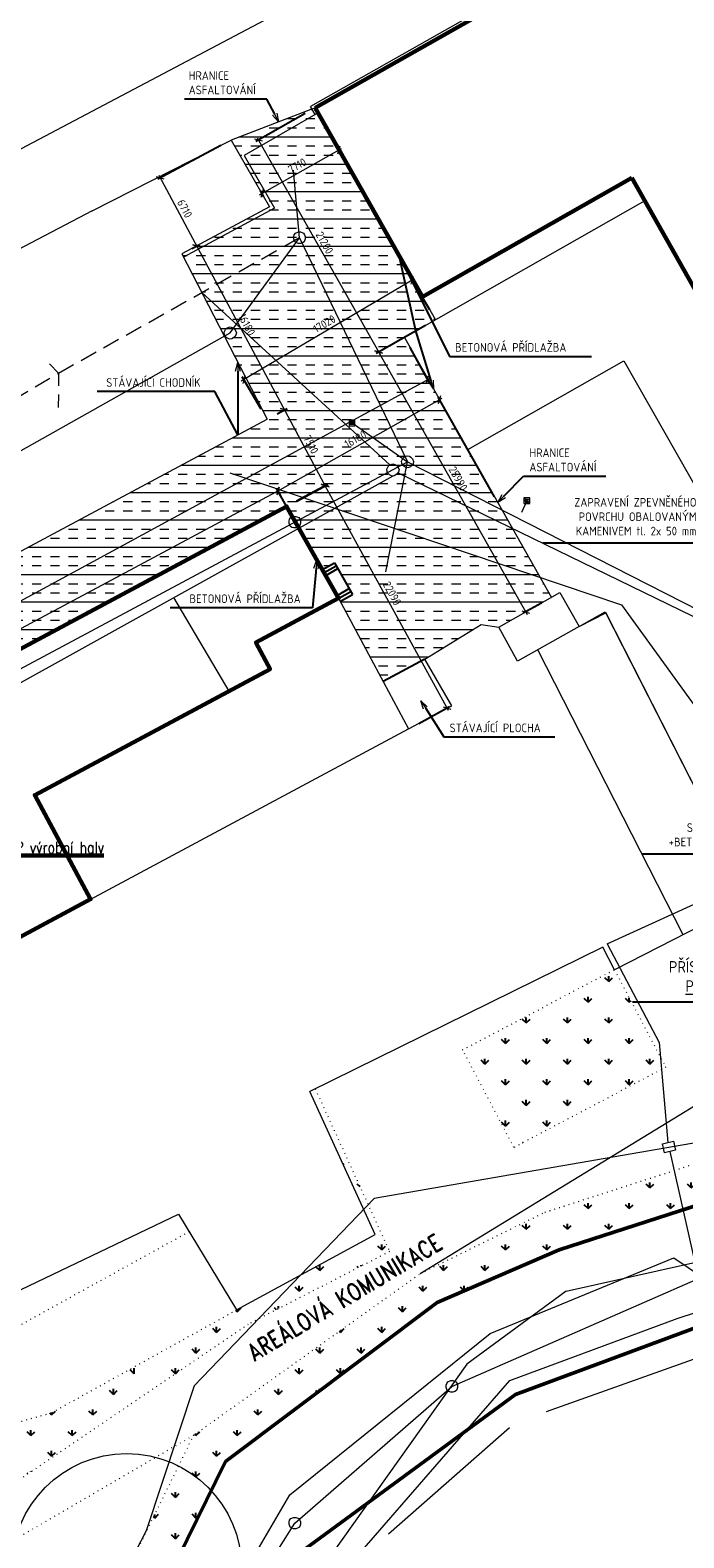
# Model space of a CAD drawing. Header units: millimetres. Extents: x 574189 to 1856771, y -1280639 to 333486.
# Tile 27 of 59: x 791993 to 848892, y -312429 to -181212. Entities that reach past the tile are written whole.
import ezdxf
from ezdxf import colors
from ezdxf.entities.mleader import LeaderData, LeaderLine
from ezdxf.lldxf.tags import DXFTag
from ezdxf.math import Vec2, Vec3

# ---------------------------------------------------------------- set-up
doc = ezdxf.new("R2010")
doc.units = ezdxf.units.MM
for name, pattern in [('DASHED', [4.5, 3, -1.5]), ('DGN Style 2', [1864.39533, 1118.637198, -745.758132]), ('DOT2', [0.875, 0.125, -0.75])]:
    doc.linetypes.add(name, pattern=pattern)
for name, color, linetype, lineweight in [('hranice', 3, 'Continuous', 20), ('hranice stavajici', 3, 'DOT2', 15), ('IN_C_TENKA', 7, 'Continuous', 18), ('IN_KOTY', 4, 'Continuous', 13), ('IN_NS_TLUSTA', 1, 'Continuous', 60), ('IN_SRAFY', 13, 'Continuous', 9), ('OstElektroNNnadz', 232, '_EL_VEDENI_NN_NADZ', 13), ('OstKanDest', 32, '626B', 13), ('OstKanSplask', 34, 'KANALIZACE_SPLASKOVA_PODZ', 13), ('OstPlynNtl', 30, '633B', 13), ('OstSdelovaci', 216, 'EL_VEDENI_SLABOPROUD_PODZ', 13), ('OstVodPitna', 150, '616B', 13), ('pohledy', 7, 'Continuous', 25), ('Vrstva 34', 7, 'Continuous', 0)]:
    doc.layers.add(name, color=color, linetype=linetype, lineweight=lineweight)
for name, color, linetype in [('IN_NS_TENKA', 20, 'Continuous'), ('IN_SRAFY PUVODNI TEREN', 8, 'Continuous'), ('IN_TEXT', 7, 'Continuous'), ('OPLOCENÍ', 240, '212R'), ('popisy', 4, 'Continuous')]:
    doc.layers.add(name, color=color, linetype=linetype)
doc.styles.add('iso', font='isocp.shx')
doc.styles.add('Koty', font='romand.shx', dxfattribs={"width": 0.8})
doc.styles.get("Standard").update_dxf_attribs({"font": 'iso.shx'})
doc.linetypes.add('212R', pattern='A,10,[119,stn.shx,S=0.05,R=0,X=0,Y=0],0.0001', length=10.0001)
doc.linetypes.add('616B', pattern='A,5,-2,5,-5.5,[145,stn.shx,S=0.1,R=0,X=0,Y=0],-5.5,5,-2', length=30)
doc.linetypes.add('626B', pattern='A,5,-2,5,-5.5,[150,stn.shx,S=0.1,R=0,X=0,Y=0],-5.5,5,-2', length=30)
doc.linetypes.add('633B', pattern='A,5,-2,5,-5.5,[155,stn.shx,S=0.1,R=0,X=0,Y=0],-5.5,5,-2', length=30)
doc.linetypes.add('_EL_VEDENI_NN_NADZ', pattern='A,10,-15,[109,cadkon.shx,S=5,R=0,X=0,Y=0],-50,10,-10', length=95)
doc.linetypes.add('EL_VEDENI_NN_PODZ', pattern='A,35,-15,[109,cadkon.shx,S=5,R=0,X=0,Y=0],-50', length=100)
doc.linetypes.add('EL_VEDENI_SLABOPROUD_PODZ', pattern='A,35,-30,[116,cadkon.shx,S=5,R=0,X=0,Y=0],-35', length=100)
doc.linetypes.add('HRANICE1', pattern='A,6.35,-2.54,[133,ltypeshp.shx,S=2.54,R=0,X=-2.54,Y=0],-2.54,25.4', length=36.83)
doc.linetypes.add('KANALIZACE_SPLASKOVA_PODZ', pattern='A,35,-15,[102,cadkon.shx,S=5,R=0,X=0,Y=5],-5,[102,cadkon.shx,S=5,R=0,X=20,Y=5],30,-15', length=100)
tags = doc.linetypes.add('PLYN', pattern='A,12.7,-5.08,["GAS",Standard,S=2.54,R=0,X=-2.54,Y=-1.27],-6.35', length=24.13).pattern_tags.tags
tags[6] = DXFTag(74, 10)
doc.linetypes.add('PLYN_POTRUBI_NT_PODZ', pattern='A,35,-15,[112,cadkon.shx,S=2.5,R=0,X=0,Y=0],-50', length=100)
doc.linetypes.add('PLYN_POTRUBI_ST_PODZ', pattern='A,35,-15,[113,cadkon.shx,S=5,R=0,X=0,Y=0],-50', length=100)
doc.linetypes.add('VODOVOD_NADZ', pattern='A,10,-15,[119,cadkon.shx,S=1.25,R=0,X=0,Y=0],-50,10,-10', length=95)
doc.dimstyles.new('iso 250', dxfattribs={"dimtxt": 700, "dimasz": 500, "dimexe": 250, "dimexo": 1000, "dimgap": 250, "dimtad": 1, "dimdec": 0, "dimrnd": 10, "dimzin": 0, "dimtxsty": 'iso', "dimblk": 'OBLIQUE', "dimcen": 2.5, "dimdle": 250, "dimclrd": 256, "dimclre": 256, "dimclrt": 256, "dimadec": 0, "dimazin": 0, "dimtfac": 1, "dimtdec": 0, "dimtmove": 0, "dimatfit": 3, "dimfxl": 1, "dimlwd": -1, "dimarcsym": 0})

# ---------------------------------------------------------------- blocks, each defined once
blk = doc.blocks.new('Z630')
at = {"layer": 'Vrstva 34', "color": 32, "linetype": 'Continuous', "lineweight": 0}
for p, q in [((-0.25, 0.25), (-0.25, -0.25)), ((0.25, 0.25), (-0.25, 0.25)), ((-0.25, 0.25), (-0.15, 0.15)), ((-0.15, 0.15), (0.15, 0.15)), ((0.15, 0.05), (-0.15, 0.05)), ((-0.15, 0.05), (-0.15, -0.05)), ((0.15, 0.15), (0.15, 0.05)), ((0.25, -0.25), (0.25, 0.25)), ((-0.25, -0.25), (0.25, -0.25)), ((-0.15, -0.05), (0.15, -0.05)), ((0.15, -0.15), (-0.15, -0.15)), ((0.15, -0.05), (0.15, -0.15))]:
    blk.add_line(p, q, dxfattribs=at)
blk = doc.blocks.new('Z620_2')
at = {"layer": 'Vrstva 34', "color": 32, "linetype": 'Continuous', "lineweight": 0}
for p, q in [((-0.5, 0.1), (-0.45, 0.25)), ((-0.5, -0.1), (-0.5, 0.1)), ((-0.45, 0.25), (-0.35, 0.4)), ((-0.35, 0.4), (-0.1, 0.5)), ((-0.1, 0.5), (0.1, 0.5)), ((0.1, 0.5), (0.35, 0.4)), ((0.35, 0.4), (0.45, 0.25)), ((0.45, 0.25), (0.5, 0.1)), ((0.5, 0.1), (0.5, -0.1)), ((-0.4, -0.35), (-0.5, -0.1)), ((-0.25, -0.45), (-0.4, -0.35)), ((-0.1, -0.5), (-0.25, -0.45)), ((0.1, -0.5), (-0.1, -0.5)), ((0.25, -0.45), (0.1, -0.5)), ((0.4, -0.35), (0.25, -0.45)), ((0.5, -0.1), (0.4, -0.35))]:
    blk.add_line(p, q, dxfattribs=at)
blk = doc.blocks.new('_Oblique')
at = {"layer": 'popisy', "color": 0, "lineweight": -2}
blk.add_line((-0.5, -0.5), (0.5, 0.5), dxfattribs=at)
blk = doc.blocks.new('*D61')
at = {"layer": 'DEFPOINTS', "color": 0, "transparency": 16777216}
for p in [(824564, -207959), (826563, -211635), (739118, -254410)]:
    blk.add_point(p, dxfattribs=at)
at = {"layer": 'IN_KOTY', "lineweight": -2, "transparency": 16777216}
for p, q in [((825042, -208838), (826682, -211855)), ((739596, -255289), (741236, -258306))]:
    blk.add_line(p, q, dxfattribs=at)
at = {"layer": 'IN_KOTY', "transparency": 16777216}
blk.add_line((740897, -258206), (826782, -211516), dxfattribs=at)
at = {"layer": 'IN_KOTY', "transparency": 16777216, "xscale": 500, "yscale": 500, "zscale": 500}
for p, rotation in [((826563, -211635), 28.5298138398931), ((741117, -258086), 208.5298138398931)]:
    blk.add_blockref('_Oblique', p, dxfattribs=dict(at, rotation=rotation))
at = {"layer": 'IN_KOTY', "transparency": 16777216, "insert": (783553, -234334), "char_height": 700, "attachment_point": 5, "rotation": 28.52981, "style": 'iso'}
blk.add_mtext('97260', dxfattribs=at)
blk = doc.blocks.new('*D65')
at = {"layer": 'DEFPOINTS', "color": 0, "transparency": 16777216}
for p in [(817659, -220832), (814315, -222667), (824938, -242030)]:
    blk.add_point(p, dxfattribs=at)
at = {"layer": 'IN_KOTY', "lineweight": -2, "transparency": 16777216}
for p, q in [((815191, -222186), (817878, -220712)), ((825815, -241549), (828502, -240075))]:
    blk.add_line(p, q, dxfattribs=at)
at = {"layer": 'IN_KOTY', "transparency": 16777216}
blk.add_line((828403, -240414), (817539, -220613), dxfattribs=at)
at = {"layer": 'IN_KOTY', "transparency": 16777216, "xscale": 500, "yscale": 500, "zscale": 500}
for p, rotation in [((817659, -220832), 118.7521241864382), ((828283, -240195), 298.7521241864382)]:
    blk.add_blockref('_Oblique', p, dxfattribs=dict(at, rotation=rotation))
at = {"layer": 'IN_KOTY', "transparency": 16777216, "insert": (823497, -230225), "char_height": 700, "attachment_point": 5, "rotation": 298.75212, "style": 'iso'}
blk.add_mtext('22090', dxfattribs=at)
blk = doc.blocks.new('*D66')
at = {"layer": 'DEFPOINTS', "color": 0, "transparency": 16777216}
for p in [(812617, -215063), (814136, -214250), (814315, -222667)]:
    blk.add_point(p, dxfattribs=at)
at = {"layer": 'IN_KOTY', "lineweight": -2, "transparency": 16777216}
for p, q in [((813498, -214591), (814356, -214132)), ((815196, -222195), (817898, -220748))]:
    blk.add_line(p, q, dxfattribs=at)
at = {"layer": 'IN_KOTY', "transparency": 16777216}
blk.add_line((817796, -221087), (814018, -214029), dxfattribs=at)
at = {"layer": 'IN_KOTY', "transparency": 16777216, "xscale": 500, "yscale": 500, "zscale": 500}
for p, rotation in [((814136, -214250), 118.1623736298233), ((817678, -220866), 298.1623736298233)]:
    blk.add_blockref('_Oblique', p, dxfattribs=dict(at, rotation=rotation))
at = {"layer": 'IN_KOTY', "transparency": 16777216, "insert": (816436, -217275), "char_height": 700, "attachment_point": 5, "rotation": 298.16237, "style": 'iso'}
blk.add_mtext('7510', dxfattribs=at)
blk = doc.blocks.new('*D67')
at = {"layer": 'DEFPOINTS', "color": 0, "transparency": 16777216}
for p in [(805186, -200692), (806500, -199988), (812617, -215063)]:
    blk.add_point(p, dxfattribs=at)
at = {"layer": 'IN_KOTY', "lineweight": -2, "transparency": 16777216}
for p, q in [((806067, -200220), (806721, -199870)), ((813498, -214591), (814356, -214132))]:
    blk.add_line(p, q, dxfattribs=at)
at = {"layer": 'IN_KOTY', "transparency": 16777216}
blk.add_line((814254, -214470), (806382, -199767), dxfattribs=at)
at = {"layer": 'IN_KOTY', "transparency": 16777216, "xscale": 500, "yscale": 500, "zscale": 500}
for p, rotation in [((806500, -199988), 118.1623736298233), ((814136, -214250), 298.1623736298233)]:
    blk.add_blockref('_Oblique', p, dxfattribs=dict(at, rotation=rotation))
at = {"layer": 'IN_KOTY', "transparency": 16777216, "insert": (810847, -206836), "char_height": 700, "attachment_point": 5, "rotation": 298.16237, "style": 'iso'}
blk.add_mtext('16180', dxfattribs=at)
blk = doc.blocks.new('*D68')
at = {"layer": 'DEFPOINTS', "color": 0, "transparency": 16777216}
for p in [(809486, -190779), (803334, -194073), (805186, -200692)]:
    blk.add_point(p, dxfattribs=at)
at = {"layer": 'IN_KOTY', "lineweight": -2, "transparency": 16777216}
for p, q in [((808604, -191251), (803113, -194191)), ((806067, -200220), (806721, -199870))]:
    blk.add_line(p, q, dxfattribs=at)
at = {"layer": 'IN_KOTY', "transparency": 16777216}
blk.add_line((806618, -200208), (803216, -193852), dxfattribs=at)
at = {"layer": 'IN_KOTY', "transparency": 16777216, "xscale": 500, "yscale": 500, "zscale": 500}
for p, rotation in [((803334, -194073), 118.1623736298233), ((806500, -199988), 298.1623736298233)]:
    blk.add_blockref('_Oblique', p, dxfattribs=dict(at, rotation=rotation))
at = {"layer": 'IN_KOTY', "transparency": 16777216, "insert": (805446, -196747), "char_height": 700, "attachment_point": 5, "rotation": 298.16237, "style": 'iso'}
blk.add_mtext('6710', dxfattribs=at)
blk = doc.blocks.new('*D69')
at = {"layer": 'DEFPOINTS', "color": 0, "transparency": 16777216}
for p in [(818879, -191624), (819541, -192790), (812838, -196595)]:
    blk.add_point(p, dxfattribs=at)
at = {"layer": 'IN_KOTY', "transparency": 16777216}
blk.add_line((811958, -195551), (819097, -191500), dxfattribs=at)
at = {"layer": 'IN_KOTY', "lineweight": -2, "transparency": 16777216}
for p, q in [((819048, -191921), (818756, -191406)), ((812344, -195725), (812052, -195211))]:
    blk.add_line(p, q, dxfattribs=at)
at = {"layer": 'IN_KOTY', "transparency": 16777216, "xscale": 500, "yscale": 500, "zscale": 500}
for p, rotation in [((818879, -191624), 29.57457221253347), ((812176, -195428), 209.5745722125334)]:
    blk.add_blockref('_Oblique', p, dxfattribs=dict(at, rotation=rotation))
at = {"layer": 'IN_KOTY', "transparency": 16777216, "insert": (815231, -193004), "char_height": 700, "attachment_point": 5, "rotation": 29.57457, "style": 'iso'}
blk.add_mtext('7710', dxfattribs=at)
blk = doc.blocks.new('*D70')
at = {"layer": 'DEFPOINTS', "color": 0, "transparency": 16777216}
for p in [(825239, -202966), (827276, -206420), (812617, -215063)]:
    blk.add_point(p, dxfattribs=at)
at = {"layer": 'IN_KOTY', "transparency": 16777216}
blk.add_line((810364, -211735), (825455, -202839), dxfattribs=at)
at = {"layer": 'IN_KOTY', "lineweight": -2, "transparency": 16777216}
for p, q in [((826768, -205559), (825112, -202750)), ((812109, -214202), (810453, -211393))]:
    blk.add_line(p, q, dxfattribs=at)
at = {"layer": 'IN_KOTY', "transparency": 16777216, "xscale": 500, "yscale": 500, "zscale": 500}
for p, rotation in [((825239, -202966), 30.52181708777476), ((810580, -211608), 210.5218170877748)]:
    blk.add_blockref('_Oblique', p, dxfattribs=dict(at, rotation=rotation))
at = {"layer": 'IN_KOTY', "transparency": 16777216, "insert": (817605, -206770), "char_height": 700, "attachment_point": 5, "rotation": 30.52182, "style": 'iso'}
blk.add_mtext('17020', dxfattribs=at)
blk = doc.blocks.new('*D71')
at = {"layer": 'DEFPOINTS', "color": 0, "transparency": 16777216}
for p in [(816813, -187983), (827276, -206420), (822329, -209228)]:
    blk.add_point(p, dxfattribs=at)
at = {"layer": 'IN_KOTY', "lineweight": -2, "transparency": 16777216}
for p, q in [((815943, -188476), (811648, -190913)), ((826406, -206914), (822112, -209351))]:
    blk.add_line(p, q, dxfattribs=at)
at = {"layer": 'IN_KOTY', "transparency": 16777216}
blk.add_line((811743, -190572), (822453, -209445), dxfattribs=at)
at = {"layer": 'IN_KOTY', "transparency": 16777216, "xscale": 500, "yscale": 500, "zscale": 500}
for p, rotation in [((811866, -190790), 119.5746482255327), ((822329, -209228), 299.5746482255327)]:
    blk.add_blockref('_Oblique', p, dxfattribs=dict(at, rotation=rotation))
at = {"layer": 'IN_KOTY', "transparency": 16777216, "insert": (817620, -199713), "char_height": 700, "attachment_point": 5, "rotation": 299.57465, "style": 'iso'}
blk.add_mtext('21200', dxfattribs=at)
blk = doc.blocks.new('*D72')
at = {"layer": 'DEFPOINTS', "color": 0, "transparency": 16777216}
for p in [(824564, -207959), (837363, -230579), (835127, -231844)]:
    blk.add_point(p, dxfattribs=at)
at = {"layer": 'IN_KOTY', "lineweight": -2, "transparency": 16777216}
for p, q in [((823694, -208452), (822110, -209348)), ((836493, -231071), (834909, -231967))]:
    blk.add_line(p, q, dxfattribs=at)
at = {"layer": 'IN_KOTY', "transparency": 16777216}
blk.add_line((822205, -209007), (835250, -232062), dxfattribs=at)
at = {"layer": 'IN_KOTY', "transparency": 16777216, "xscale": 500, "yscale": 500, "zscale": 500}
for p, rotation in [((822328, -209225), 119.50271625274), ((835127, -231844), 299.50271625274)]:
    blk.add_blockref('_Oblique', p, dxfattribs=dict(at, rotation=rotation))
at = {"layer": 'IN_KOTY', "transparency": 16777216, "insert": (829249, -220239), "char_height": 700, "attachment_point": 5, "rotation": 299.50272, "style": 'iso'}
blk.add_mtext('25990', dxfattribs=at)
blk = doc.blocks.new('*D73')
at = {"layer": 'DEFPOINTS', "color": 0, "transparency": 16777216}
for p in [(827643, -213361), (832917, -222703), (818826, -230659)]:
    blk.add_point(p, dxfattribs=at)
at = {"layer": 'IN_KOTY', "transparency": 16777216}
blk.add_line((813334, -221439), (827860, -213239), dxfattribs=at)
at = {"layer": 'IN_KOTY', "lineweight": -2, "transparency": 16777216}
for p, q in [((832425, -221833), (827520, -213144)), ((818335, -229788), (813429, -221099))]:
    blk.add_line(p, q, dxfattribs=at)
at = {"layer": 'IN_KOTY', "transparency": 16777216, "xscale": 500, "yscale": 500, "zscale": 500}
for p, rotation in [((827643, -213361), 29.44769975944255), ((813552, -221316), 209.4476997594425)]:
    blk.add_blockref('_Oblique', p, dxfattribs=dict(at, rotation=rotation))
at = {"layer": 'IN_KOTY', "transparency": 16777216, "insert": (820302, -216816), "char_height": 700, "attachment_point": 5, "rotation": 29.4477, "style": 'iso'}
blk.add_mtext('16180', dxfattribs=at)
blk = doc.blocks.new('*D74')
at = {"layer": 'DEFPOINTS', "color": 0, "transparency": 16777216}
for p in [(814315, -222667), (760887, -249511), (761616, -250874)]:
    blk.add_point(p, dxfattribs=at)
at = {"layer": 'IN_KOTY', "transparency": 16777216}
blk.add_line((813806, -221187), (760666, -249629), dxfattribs=at)
at = {"layer": 'IN_KOTY', "lineweight": -2, "transparency": 16777216}
for p, q in [((813843, -221785), (813467, -221084)), ((761144, -249992), (760769, -249291))]:
    blk.add_line(p, q, dxfattribs=at)
at = {"layer": 'IN_KOTY', "transparency": 16777216, "xscale": 500, "yscale": 500, "zscale": 500}
for p, rotation in [((813585, -221305), 28.15748440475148), ((760887, -249511), 208.1574844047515)]:
    blk.add_blockref('_Oblique', p, dxfattribs=dict(at, rotation=rotation))
at = {"layer": 'IN_KOTY', "transparency": 16777216, "insert": (786953, -234879), "char_height": 700, "attachment_point": 5, "rotation": 28.15748, "style": 'iso'}
blk.add_mtext('59850', dxfattribs=at)
blk = doc.blocks.new('Z620')
at = {"layer": 'Vrstva 34', "color": 32, "linetype": 'Continuous', "lineweight": 13}
for p, q in [((-0.5, 0.1), (-0.45, 0.25)), ((-0.5, -0.1), (-0.5, 0.1)), ((-0.45, 0.25), (-0.35, 0.4)), ((-0.35, 0.4), (-0.1, 0.5)), ((-0.1, 0.5), (0.1, 0.5)), ((0.1, 0.5), (0.35, 0.4)), ((0.35, 0.4), (0.45, 0.25)), ((0.45, 0.25), (0.5, 0.1)), ((0.5, 0.1), (0.5, -0.1)), ((-0.4, -0.35), (-0.5, -0.1)), ((-0.25, -0.45), (-0.4, -0.35)), ((-0.1, -0.5), (-0.25, -0.45)), ((0.1, -0.5), (-0.1, -0.5)), ((0.25, -0.45), (0.1, -0.5)), ((0.4, -0.35), (0.25, -0.45)), ((0.5, -0.1), (0.4, -0.35))]:
    blk.add_line(p, q, dxfattribs=at)
blk = doc.blocks.new('_OPEN30')
at = {"color": 0, "linetype": 'ByBlock'}
for p, q in [((-1, 0.27), (0, 0)), ((0, 0), (-1, -0.27)), ((0, 0), (-1, 0))]:
    blk.add_line(p, q, dxfattribs=at)

msp = doc.modelspace()

# ---------------------------------------------------------------- hatches: boundary and pattern name
at = {"layer": 'IN_SRAFY'}
h = msp.add_hatch(dxfattribs=at)
h.set_pattern_fill('INSUL', color=256, scale=250)
h.paths.add_polyline_path([(824564.2, -207959.5), (827276.1, -206420.5), (826140.9, -204420.1), (817059.5, -188417.4), (810612.6, -192132.8), (813252.2, -196712.9), (805323.3, -200958.1), (812616.6, -215063.1), (783281.3, -230767.7), (786821.1, -237379.8), (804883.4, -227710.2), (804860.1, -227666.8), (807426.9, -226348.5), (814314.6, -222667), (817433.4, -228161.2), (818477, -227568.8), (820037, -230316.9), (818993.4, -230909.3), (822720.7, -237887.5), (826341.7, -235949), (831237.7, -232953.6), (832790.3, -233160.5), (837363.1, -230578.8), (830096.2, -217707.2)])
h.paths.add_polyline_path([(816799.5, -188567.2), (816529.2, -188090.8), (809486.1, -190778.9), (812837.7, -196594.6), (805185.5, -200691.6), (805323.3, -200958.1), (813252.2, -196712.9), (810612.6, -192132.8)])
h.paths.add_polyline_path([(786027.7, -237804.6), (782487.9, -231192.5), (739118.3, -254410.4), (744086.1, -263689.9), (756995.1, -257159.9), (763388.4, -268744.2), (769460, -265526.1), (769167.3, -264979.3), (761615.8, -250873.5)])
h.paths.add_polyline_path([(769460, -265526.1), (763653.5, -268603.7), (766369.1, -273524.2), (772041.6, -270348.4)])
h.paths.add_polyline_path([(782752.3, -231050.9), (782487.9, -231192.5), (786027.7, -237804.6), (786292.1, -237663)])
h.paths.add_polyline_path([(783016.8, -230909.3), (782752.3, -231050.9), (786292.1, -237663), (786556.6, -237521.4)])
h.paths.add_polyline_path([(783281.3, -230767.7), (783016.8, -230909.3), (786556.6, -237521.4), (786821.1, -237379.8)])
at = {"layer": 'IN_SRAFY PUVODNI TEREN'}
h = msp.add_hatch(dxfattribs=at)
h.set_pattern_fill('GRASS', color=256, scale=100)
h.paths.add_polyline_path([(847327.3, -271465.4), (844828.9, -266737.5), (831376.4, -273281.8), (834108.1, -278451.1)])
h.paths.add_polyline_path([(844828.9, -266737.5), (843696.8, -264595.2), (830257.7, -271164.8), (831376.4, -273281.8)])
h.paths.add_polyline_path([(840686.4, -266680.7, -0.9407376), (841683.3, -266680.7), (841683.3, -267550.1, -0.87642233), (840686.4, -267541.2)], flags=16)
h.paths.add_polyline_path([(843696.8, -264595.2), (842843.8, -262981), (829624.5, -269966.7), (830257.7, -271164.8)])
h = msp.add_hatch(dxfattribs=at)
h.set_pattern_fill('GRASS', color=256, scale=100)
h.paths.add_polyline_path([(857878, -280957.8), (838027.6, -287369.5), (827413.9, -291937.5), (808998, -305798.8), (799028.6, -326090.3), (777538.9, -382535.6), (773561.5, -383145.7), (795815.5, -324693), (806225.3, -303505.1), (825954.6, -289432.5), (836795.1, -284089.5), (858583.7, -277051.9)])
h = msp.add_hatch(dxfattribs=at)
h.set_pattern_fill('GRASS', color=256, scale=100)
h.paths.add_polyline_path([(793232, -301716.7), (789563, -302756.4), (786512.8, -303882.9), (785959.4, -306346.3), (786790.5, -307612.5), (789199.6, -304806.6)])
h.paths.add_polyline_path([(807605.3, -295644.6), (812746.2, -292328.8), (812685.2, -291112.4), (809966.1, -292594.6), (801831.5, -297114, -0.22732839), (802041.6, -297491.2), (802041.6, -298360.6, -0.87642233), (801044.7, -298351.7), (801044.7, -297551.1), (793875, -301534.5), (793232, -301716.7), (789199.6, -304806.6), (786790.5, -307612.5), (787493.7, -308684), (789476.2, -308448.2), (792085.6, -305641.8)])
h.paths.add_polyline_path([(807408.7, -296261.8), (807605.3, -295644.6), (792085.6, -305641.8), (789476.2, -308448.2)], flags=17)
h.paths.add_polyline_path([(819447.6, -289480.4), (818419.5, -287986.6), (812685.2, -291112.4), (812746.2, -292328.8), (807605.3, -295644.6), (807408.7, -296261.8), (810983, -293832.8)])
h.paths.add_polyline_path([(823277.6, -287511), (819429.3, -279093.8), (818948.3, -279327.8), (822009.9, -286029.5), (818419.5, -287986.6), (819447.6, -289480.4)])

# ---------------------------------------------------------------- linework, layer by layer
at = {"layer": 'hranice'}
for p, q in [((816812.7, -187982.5), (809486.1, -190778.9)), ((826140.9, -204420.1), (827276.1, -206420.5))]:
    msp.add_line(p, q, dxfattribs=at)
at = {"layer": 'hranice', "ltscale": 100}
msp.add_line((830096.2, -217707.2), (837363.1, -230578.8), dxfattribs=at)
at = {"layer": 'hranice stavajici', "color": 3, "linetype": 'DOT2', "lineweight": 20, "ltscale": 500}
for points in [[(842843.8, -262981), (847327.3, -271465.4), (834108.1, -278451.1), (829624.5, -269966.7), (842843.8, -262981)], [(816805.1, -273354.1), (823277.6, -287511), (810983, -293832.8), (789476.2, -308448.2), (787493.7, -308684), (785959.4, -306346.3), (786512.8, -303882.9), (789563, -302756.4), (793875, -301534.5), (809966.1, -292594.6)], [(805840.2, -285783.8), (784248.8, -297723.1), (781160.5, -305233.2), (780028.1, -312126), (754085.9, -326631.8), (730923.2, -280851.1)], [(806225.3, -303505.1), (760159.7, -330335.4), (766136.3, -340698.3)]]:
    msp.add_lwpolyline(points, dxfattribs=at)
msp.add_lwpolyline([(857878, -280957.8), (838027.6, -287369.5), (827413.9, -291937.5), (808998, -305798.8), (799028.6, -326090.3), (777538.9, -382535.6), (773561.5, -383145.7), (795815.5, -324693), (806225.3, -303505.1), (825954.6, -289432.5), (836795.1, -284089.5), (858583.7, -277051.9)], close=True, dxfattribs=at)
at = {"layer": 'IN_C_TENKA'}
for p, q in [((797397.2, -196933.8), (809486.1, -190778.9)), ((809486.1, -190778.9), (812837.7, -196594.6)), ((812837.7, -196594.6), (805185.5, -200691.6)), ((845508.5, -196073.5), (824564.2, -207959.5)), ((797397.2, -196933.8), (724808.7, -234974.6)), ((805185.5, -200691.6), (812616.6, -215063.1)), ((824564.2, -207959.5), (830096.2, -217707.2)), ((830096.2, -217707.2), (843679.5, -209998.5)), ((843679.5, -209998.5), (854197.4, -228532)), ((735902.3, -256132.1), (812616.6, -215063.1)), ((818845.3, -230648.4), (824938.4, -242030.1)), ((832790.3, -233160.5), (838103.8, -230160.7)), ((832790.3, -233160.5), (838103.8, -230160.7)), ((838103.8, -230160.7), (839773.6, -233118.3)), ((838103.8, -230160.7), (839773.6, -233118.3)), ((839773.6, -233118.3), (842040.9, -231838.2)), ((839773.6, -233118.3), (842091.6, -231937.6)), ((842040.9, -231838.2), (854801.7, -256890)), ((842091.6, -231937.6), (854801.7, -256890)), ((826341.7, -235949), (831237.7, -232953.6)), ((826341.7, -235949), (831237.7, -232953.6)), ((831237.7, -232953.6), (832790.3, -233160.5)), ((831237.7, -232953.6), (832790.3, -233160.5)), ((834415.6, -236143.2), (832790.3, -233160.5)), ((839773.6, -233118.3), (834415.6, -236143.2)), ((828696.1, -240018.4), (826341.7, -235949)), ((848822.8, -259935.5), (836186.4, -235143.5)), ((824938.4, -242030.1), (828696.1, -240018.4)), ((772041.6, -270348.4), (824938.4, -242030.1)), ((797247, -256854.7), (792390.4, -247782.9)), ((854801.7, -256890), (842843.8, -262981)), ((841841.8, -261025.1), (816326.9, -273589.6)), ((842843.8, -262981), (841841.8, -261025.1)), ((822009.9, -286029.5), (816326.9, -273589.6)), ((777200, -297489.5), (804916.6, -284259.1)), ((804916.6, -284259.1), (809966.1, -292594.6)), ((809966.1, -292594.6), (822009.9, -286029.5))]:
    msp.add_line(p, q, dxfattribs=at)
at = {"layer": 'IN_C_TENKA', "color": 7, "lineweight": 50}
for p, q in [((811649.9, -234500.5), (818826.4, -230658.6)), ((812873.4, -236817.3), (811649.9, -234500.5)), ((792390.4, -247782.9), (812873.4, -236817.3))]:
    msp.add_line(p, q, dxfattribs=at)
at = {"layer": 'IN_C_TENKA', "color": 152}
msp.add_lwpolyline([(1057348.4, -159211.9), (1046760.5, -159596.6), (1014519.8, -158064.3), (982419.6, -155123.7), (966102, -152717.8), (946039.4, -148173.2), (932493, -146255.1), (917437.6, -145308.2), (899750.1, -147096.9), (883957.7, -149832.4), (859144.3, -155664.1), (827917.3, -172146.5), (799932.1, -186917.8), (758273.7, -208906.2), (745936.9, -216981.1), (734921.7, -226156.7), (710468.3, -246526.2), (709639.9, -250345.4), (716976.2, -274314.3), (727014.2, -294717.1), (735840.2, -333141.9), (740053.4, -367018.3), (741413.2, -379058.5), (741254.4, -382535.6)], dxfattribs=at)
at = {"layer": 'IN_C_TENKA', "color": 8, "lineweight": 50}
for points in [[(777538.9, -382535.6), (799028.6, -326090.3), (808998, -305798.8), (827413.9, -291937.5), (838027.6, -287369.5), (883731.3, -272607.3), (923386.3, -261042.6), (926823.2, -259783.2), (933978.8, -256444.4), (957973.3, -244504), (989220.8, -228340.5), (1004036.8, -220063.3), (1015029.8, -216950.6), (1027459.6, -214991.3), (1057348.4, -216391.8)], [(788589.2, -382535.6), (814909.6, -314137.2), (834225.5, -299959.1), (865358.3, -288400.4), (877777.1, -284084.2), (933200.1, -265776), (963964, -250976.3), (1007364.1, -228554.2), (1020204.9, -225475.6), (1040562.2, -225570.9), (1057348.4, -226795)]]:
    msp.add_lwpolyline(points, dxfattribs=at)
at = {"layer": 'IN_C_TENKA'}
msp.add_lwpolyline([(825954.6, -289432.5), (852527.8, -273184.4), (855812, -272369.3), (857646.2, -272784.3), (858338.4, -274064), (858583.7, -277051.9)], dxfattribs=at)
at = {"layer": 'IN_NS_TENKA'}
for p, q in [((817433.4, -228161.2), (818477, -227568.8)), ((817576.6, -228413.4), (818620.2, -227821)), ((817719.7, -228665.6), (818763.3, -228073.2)), ((818477, -227568.8), (820037, -230316.9)), ((818707.1, -230404.9), (819750.6, -229812.5)), ((818850.2, -230657.1), (819893.8, -230064.7)), ((818993.4, -230909.3), (820037, -230316.9))]:
    msp.add_line(p, q, dxfattribs=at)
at = {"layer": 'IN_NS_TLUSTA'}
for p, q in [((851375.1, -168368.6), (816812.7, -187982.5)), ((816812.7, -187982.5), (826140.9, -204420.1)), ((844373.4, -194073.3), (826140.9, -204420.1)), ((844373.4, -194073.3), (864915.1, -230477.8))]:
    msp.add_line(p, q, dxfattribs=at)
at = {"layer": 'IN_NS_TLUSTA', "ltscale": 1000}
msp.add_lwpolyline([(818826.4, -230658.6), (811649.9, -234500.5), (812872.7, -236815.9), (792390.4, -247782.9), (797247, -256854.7), (782479.9, -264760.2), (772041.6, -270348.4), (769167.3, -264979.3), (761615.8, -250873.5), (814314.6, -222667), (818845.3, -230648.4)], close=True, dxfattribs=at)
at = {"layer": 'OPLOCENÍ', "linetype": 'HRANICE1', "lineweight": 20, "ltscale": 100}
msp.add_circle((800393.8, -315092.7), 10000, dxfattribs=at)
at = {"layer": 'OstElektroNNnadz', "ltscale": 100}
for p, q in [((854815.7, -277186.9), (821929.9, -282890.8)), ((821929.9, -282890.8), (806282.3, -299193.8)), ((806282.3, -299193.8), (802093.1, -311804.2)), ((802093.1, -311804.2), (772890.1, -368318.1))]:
    msp.add_line(p, q, dxfattribs=at)
at = {"layer": 'OstElektroNNnadz', "linetype": 'EL_VEDENI_NN_PODZ', "ltscale": 100}
for p, q in [((832025.9, -294635.7), (848013.4, -288051.7)), ((848013.4, -288051.7), (863254.3, -298331.4)), ((814586, -308691), (832025.9, -294635.7)), ((805170.8, -324835.2), (814586, -308691))]:
    msp.add_line(p, q, dxfattribs=at)
at = {"layer": 'OstKanDest', "ltscale": 500}
for p, q in [((815437.2, -199272.9), (814915.2, -193400.9)), ((809413.2, -207566.9), (815437.2, -199272.9)), ((820011.2, -215386.9), (824833.2, -218779.9)), ((822954.2, -228363.9), (824837.2, -218780.9))]:
    msp.add_line(p, q, dxfattribs=at)
at = {"layer": 'OstKanDest', "linetype": 'DASHED', "ltscale": 500}
for p, q in [((794464.2, -211056.9), (815437.2, -199272.9)), ((773050.2, -223692.9), (794464.2, -211056.9))]:
    msp.add_line(p, q, dxfattribs=at)
at = {"layer": 'OstKanDest', "ltscale": 250}
for p, q in [((815437.2, -199272.9), (824833.2, -218779.9)), ((789125.5, -218965.9), (809413.2, -207566.9)), ((789426.2, -237720.9), (824833.2, -218779.9)), ((824833.2, -218779.9), (855292.2, -234326.9))]:
    msp.add_line(p, q, dxfattribs=at)
at = {"layer": 'OstKanSplask', "ltscale": 100}
for p, q in [((806925, -204055.7), (823302, -219055.4)), ((768471, -250560.9), (823604, -220004.6))]:
    msp.add_line(p, q, dxfattribs=at)
at = {"layer": 'OstKanSplask', "ltscale": 50}
for p, q in [((824014.3, -219728.1), (858239.6, -236389.1)), ((809317.7, -238730), (804494.7, -230595.5)), ((828697.5, -299242.7), (852953.2, -288619.5)), ((815025.7, -311147.4), (828697.5, -299242.7)), ((803148.2, -329969.5), (815025.7, -311147.4))]:
    msp.add_line(p, q, dxfattribs=at)
at = {"layer": 'OstPlynNtl', "linetype": 'PLYN', "ltscale": 300}
for p, q in [((851488.6, -167959.3), (816403.7, -187869.7)), ((817062.4, -188415.7), (810612.6, -192132.8)), ((810612.6, -192132.8), (813252.2, -196712.9)), ((813252.2, -196712.9), (805327.1, -200956)), ((842205.7, -260738.6), (865013.3, -250334.5))]:
    msp.add_line(p, q, dxfattribs=at)
at = {"layer": 'OstPlynNtl'}
msp.add_line((816799.5, -188567.2), (816403.7, -187869.7), dxfattribs=at)
at = {"layer": 'OstPlynNtl', "linetype": 'PLYN_POTRUBI_NT_PODZ', "ltscale": 75}
for p, q in [((842205.7, -260738.6), (846737.2, -269313.7)), ((846737.2, -269313.7), (847511.1, -278025.4))]:
    msp.add_line(p, q, dxfattribs=at)
at = {"layer": 'OstPlynNtl', "linetype": 'PLYN_POTRUBI_ST_PODZ', "ltscale": 75}
msp.add_line((847685.6, -278806.1), (849842, -288452.6), dxfattribs=at)
at = {"layer": 'OstPlynNtl', "linetype": 'PLYN_POTRUBI_ST_PODZ', "ltscale": 100}
for p, q in [((838639.8, -290956.8), (865825.4, -284879.6)), ((838639.8, -290956.8), (830002, -297311.1)), ((830002, -297311.1), (816652.6, -316074.8))]:
    msp.add_line(p, q, dxfattribs=at)
at = {"layer": 'OstPlynNtl'}
msp.add_lwpolyline([(848173.6, -278697), (847197.6, -278915.2), (847023.1, -278134.5), (847999, -277916.3)], close=True, dxfattribs=at)
at = {"layer": 'OstSdelovaci', "ltscale": 100}
for p, q in [((836939.8, -301446.2), (850618.4, -296566.4)), ((823189.9, -312065.2), (833704.8, -302838.5))]:
    msp.add_line(p, q, dxfattribs=at)
at = {"layer": 'OstVodPitna', "linetype": 'VODOVOD_NADZ', "ltscale": 100}
for p, q in [((809372, -219743.8), (843463.6, -231238.7)), ((843463.6, -231238.7), (856799.9, -249673.7))]:
    msp.add_line(p, q, dxfattribs=at)
at = {"layer": 'OstVodPitna', "ltscale": 500}
for p, q in [((848316.8, -293341.9), (866729.8, -287230.5)), ((833758.7, -298727.4), (848316.8, -293341.9)), ((817765.8, -317119), (833758.7, -298727.4))]:
    msp.add_line(p, q, dxfattribs=at)
at = {"layer": 'pohledy'}
msp.add_line((826341.7, -235949), (822720.7, -237887.5), dxfattribs=at)
at = {"layer": 'Vrstva 34', "color": 32, "linetype": 'DGN Style 2', "lineweight": 13}
for p, q in [((794464.2, -211056.9), (793436.2, -210002.9)), ((794464.2, -211056.9), (794434.2, -214303.9)), ((835231.2, -222171.9), (834532.2, -223729.9)), ((835231.2, -222171.9), (834532.2, -223729.9))]:
    msp.add_line(p, q, dxfattribs=at)

# ---------------------------------------------------------------- block references
at = {"layer": 'OstKanDest', "ltscale": 500, "xscale": 999.9976885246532, "yscale": 999.9976885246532, "zscale": 999.9976885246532, "rotation": 42.64807170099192}
msp.add_blockref('Z620_2', (824837.2, -218780.9), dxfattribs=at)
at = {"layer": 'OstKanSplask', "xscale": 1000, "yscale": 1000, "zscale": 1000}
msp.add_blockref('Z620', (815437.2, -199272.9), dxfattribs=at)
at = {"layer": 'OstKanSplask', "xscale": 999.9976885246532, "yscale": 999.9976885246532, "zscale": 999.9976885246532, "rotation": 42.64807170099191}
msp.add_blockref('Z620_2', (809413.2, -207566.9), dxfattribs=at)
at = {"layer": 'OstKanSplask', "ltscale": 100, "xscale": 999.9976885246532, "yscale": 999.9976885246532, "zscale": 999.9976885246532, "rotation": 42.64807170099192}
msp.add_blockref('Z620_2', (823567.2, -219490.9), dxfattribs=at)
at = {"layer": 'Vrstva 34', "color": 32, "linetype": 'Continuous', "lineweight": 13, "xscale": 1000, "yscale": 1000, "zscale": 1000}
for name, p in [('Z630', (820003.2, -215395.9)), ('Z620', (815030.2, -224032.9))]:
    msp.add_blockref(name, p, dxfattribs=at)
at = {"layer": 'Vrstva 34', "color": 32, "linetype": 'Continuous', "lineweight": 0, "xscale": 1000, "yscale": 1000, "zscale": 1000}
for name, p in [('Z630', (835227.2, -222170.9)), ('Z630', (835227.2, -222170.9)), ('Z620_2', (828697.5, -299242.7)), ('Z620_2', (815025.7, -311147.4))]:
    msp.add_blockref(name, p, dxfattribs=at)

# ---------------------------------------------------------------- texts
at = {"layer": 'IN_NS_TLUSTA', "insert": (783635.1, -251847), "char_height": 1000, "width": 30420.26, "attachment_point": 1, "style": 'Koty'}
msp.add_mtext('{\\L0,000* = 1NP výrobní haly}', dxfattribs=at)
at = {"layer": 'IN_TEXT', "insert": (810716.4, -295809.4), "char_height": 1500, "width": 25698.196, "attachment_point": 1, "rotation": 30.933614, "style": 'Koty'}
msp.add_mtext('AREÁLOVÁ KOMUNIKACE', dxfattribs=at)

# ---------------------------------------------------------------- dimensions: what is measured, and where the dimension line sits
at = {"layer": 'IN_KOTY'}
for p1, p2, distance, picture, middle in [((816812.7, -187982.5), (827276.1, -206420.5), -5687.8, '*D71', (817619.5, -199712.6)), ((812837.7, -196594.6), (819541.1, -192790.4), 1341.3, '*D69', (815231.3, -193004.1)), ((812616.6, -215063.1), (827276.1, -206420.5), 4010.5, '*D70', (817604.8, -206770.1)), ((739118.3, -254410.4), (824564.2, -207959.5), -4184.1, '*D61', (783553, -234333.6)), ((824564.2, -207959.5), (837363.1, -230578.8), -2569.7, '*D72', (829249.4, -220239.1)), ((818826.4, -230658.6), (832916.9, -222703.5), 10728.1, '*D73', (820302.4, -216816.5)), ((824938.4, -242030.1), (814314.6, -222667), -3814.8, '*D65', (823497, -230224.9))]:
    dim = msp.add_aligned_dim(p1=p1, p2=p2, distance=distance, dimstyle='iso 250', dxfattribs=at)
    dim.commit()
    dim.dimension.update_dxf_attribs({"geometry": picture, "text_midpoint": middle})
for base, p1, p2, picture, middle in [((803333.7, -194072.5), (805185.5, -200691.6), (809486.1, -190778.9), '*D68', (805446, -196746.9)), ((806500.4, -199987.6), (812616.6, -215063.1), (805185.5, -200691.6), '*D67', (810847, -206835.6)), ((814135.7, -214249.9), (814314.6, -222667), (812616.6, -215063.1), '*D66', (816435.7, -217275))]:
    dim = msp.add_linear_dim(base=base, p1=p1, p2=p2, angle=298.162374, dimstyle='iso 250', dxfattribs=at)
    dim.commit()
    dim.dimension.update_dxf_attribs({"geometry": picture, "text_midpoint": middle})
dim = msp.add_aligned_dim(p1=(814314.6, -222667), p2=(761615.8, -250873.5), distance=-1545.4, text='59850', dimstyle='iso 250', dxfattribs=at)
dim.commit()
dim.dimension.update_dxf_attribs({"geometry": '*D74', "text_midpoint": (786952.8, -234878.8)})

# ---------------------------------------------------------------- leaders
at = {"layer": 'hranice'}
ml = msp.add_multileader_mtext('Standard', dxfattribs=at)
ml.set_content('HRANICE \\PASFALTOVÁNÍ', color=256, style='iso')
ml.set_leader_properties()
ml.set_arrow_properties(name='OPEN30')
ml.build(insert=Vec2(0, 0))
ml.multileader.update_dxf_attribs({"text_left_attachment_type": 5, "text_right_attachment_type": 5, "dogleg_length": 500, "arrow_head_size": 750})
ctx = ml.context
ctx.base_point, ctx.char_height, ctx.arrow_head_size, ctx.plane_origin = Vec3(805793.6, -187204.2), 750, 750, Vec3(756967.9, -208019.1)
ctx.left_attachment, ctx.right_attachment = 5, 5
notes = []
notes.append((ctx, [(0, (1, 1, 0), (812597.6, -187204.2), (-1, 0), 500, [(0, [(813621.7, -189200.5)], 0, [])])]))
ctx.mtext.insert, ctx.mtext.flow_direction = Vec3(805795.6, -184791.7), 5
ml = msp.add_multileader_mtext('Standard', dxfattribs=at)
ml.set_content('BETONOVÁ PŘÍDLAŽBA', color=256, style='iso')
ml.set_leader_properties()
ml.set_arrow_properties(name='OPEN30')
ml.build(insert=Vec2(0, 0))
ml.multileader.update_dxf_attribs({"text_left_attachment_type": 5, "text_right_attachment_type": 5, "dogleg_length": 500, "arrow_head_size": 750})
ctx = ml.context
ctx.base_point, ctx.char_height, ctx.arrow_head_size, ctx.plane_origin = Vec3(828982.7, -209609.1), 750, 750, Vec3(763058.9, -234112.9)
ctx.left_attachment, ctx.right_attachment = 5, 5
notes.append((ctx, [(1, (1, 1, 0), (828482.7, -209609.1), (1, 0), 500, [(2, [(827105.4, -212437.3), (825576.3, -207385.1), (824098.9, -200821.8)], 0, [])])]))
ctx.mtext.insert, ctx.mtext.flow_direction = Vec3(828984.7, -208446.6), 5
ml = msp.add_multileader_mtext('Standard', dxfattribs=at)
ml.set_content('STÁVAJÍCÍ CHODNÍK', color=256, style='iso')
ml.set_leader_properties()
ml.set_arrow_properties(name='OPEN30')
ml.build(insert=Vec2(0, 0))
ml.multileader.update_dxf_attribs({"text_left_attachment_type": 5, "text_right_attachment_type": 5, "dogleg_length": 500, "arrow_head_size": 750})
ctx = ml.context
ctx.base_point, ctx.char_height, ctx.arrow_head_size, ctx.plane_origin = Vec3(798609.9, -212667.3), 750, 750, Vec3(731444.6, -237171.1)
ctx.left_attachment, ctx.right_attachment = 5, 5
notes.append((ctx, [(0, (1, 1, 0), (808072.4, -212667.3), (-1, 0), 500, [(1, [(810065.3, -210129), (810081.5, -216420.3)], 0, [])])]))
ctx.mtext.insert, ctx.mtext.flow_direction = Vec3(798611.9, -211504.8), 5
ml = msp.add_multileader_mtext('Standard', dxfattribs=at)
ml.set_content('HRANICE \\PASFALTOVÁNÍ', color=256, style='iso')
ml.set_leader_properties()
ml.set_arrow_properties(name='OPEN30')
ml.build(insert=Vec2(0, 0))
ml.multileader.update_dxf_attribs({"text_left_attachment_type": 5, "text_right_attachment_type": 5, "dogleg_length": 500, "arrow_head_size": 750})
ctx = ml.context
ctx.base_point, ctx.char_height, ctx.arrow_head_size, ctx.plane_origin = Vec3(835449.3, -220027.8), 750, 750, Vec3(786623.6, -240842.7)
ctx.left_attachment, ctx.right_attachment = 5, 5
notes.append((ctx, [(1, (1, 1, 0), (834949.3, -220027.8), (1, 0), 500, [(0, [(832694.2, -222309.1)], 0, [])])]))
ctx.mtext.insert, ctx.mtext.flow_direction = Vec3(835451.3, -217615.3), 5
ml = msp.add_multileader_mtext('Standard', dxfattribs=at)
ml.set_content('ZAPRAVENÍ ZPEVNĚNÉHO POVRCHU OBALOVANÝM KAMENIVEM tl. 2x 50 mm', color=256, style='iso')
ml.set_leader_properties()
ml.set_arrow_properties(name='OPEN30')
ml.build(insert=Vec2(0, 0))
ml.multileader.update_dxf_attribs({"text_left_attachment_type": 5, "text_right_attachment_type": 5, "dogleg_length": 500, "arrow_head_size": 1000})
ctx = ml.context
ctx.base_point, ctx.char_height, ctx.arrow_head_size, ctx.plane_origin = Vec3(838741.2, -225856), 750, 1000, Vec3(815915.3, -242630.3)
ctx.left_attachment, ctx.right_attachment, ctx.text_align_type = 5, 5, 2
notes.append((ctx, [(0, (1, 1, 0), (850495.2, -225856), (-1, 0), 500, [(0, [(854694.8, -228716.7)], 0, [])])]))
ctx.mtext.insert, ctx.mtext.width, ctx.mtext.defined_height, ctx.mtext.alignment, ctx.mtext.flow_direction = Vec3(849993.2, -221930.9), 13235.938, 8665.7, 3, 5
ml = msp.add_multileader_mtext('Standard', dxfattribs=at)
ml.set_content('BETONOVÁ PŘÍDLAŽBA', color=256, style='iso')
ml.set_leader_properties()
ml.set_arrow_properties(name='OPEN30')
ml.build(insert=Vec2(0, 0))
ml.multileader.update_dxf_attribs({"text_left_attachment_type": 5, "text_right_attachment_type": 5, "dogleg_length": 500, "arrow_head_size": 750})
ctx = ml.context
ctx.base_point, ctx.char_height, ctx.arrow_head_size, ctx.plane_origin = Vec3(805856.7, -231481.9), 750, 750, Vec3(739920.9, -252284.6)
ctx.left_attachment, ctx.right_attachment = 5, 5
notes.append((ctx, [(0, (1, 1, 0), (816560.7, -231481.9), (-1, 0), 500, [(0, [(816942.7, -227296.8)], 0, [])])]))
ctx.mtext.insert, ctx.mtext.flow_direction = Vec3(805858.7, -230319.4), 5
ml = msp.add_multileader_mtext('Standard', dxfattribs=at)
ml.set_content('STÁVAJÍCÍ PLOCHA', color=256, style='iso')
ml.set_leader_properties()
ml.set_arrow_properties(name='OPEN30')
ml.build(insert=Vec2(0, 0))
ml.multileader.update_dxf_attribs({"text_left_attachment_type": 5, "text_right_attachment_type": 5, "dogleg_length": 500, "arrow_head_size": 750})
ctx = ml.context
ctx.base_point, ctx.char_height, ctx.arrow_head_size, ctx.plane_origin = Vec3(828500.5, -242725.6), 750, 750, Vec3(780565, -265000.5)
ctx.left_attachment, ctx.right_attachment = 5, 5
notes.append((ctx, [(1, (1, 1, 0), (828000.5, -242725.6), (1, 0), 500, [(0, [(825989.2, -239569.7)], 0, [])])]))
ctx.mtext.insert, ctx.mtext.flow_direction = Vec3(828502.5, -241563.1), 5
ml = msp.add_multileader_mtext('Standard', dxfattribs=at)
ml.set_content('SILNIČNÍ OBRUBNÍKY\\P+BETONOVÁ PŘÍDLAŽBA', color=256, style='iso')
ml.set_leader_properties()
ml.set_arrow_properties(name='OPEN30')
ml.build(insert=Vec2(0, 0))
ml.multileader.update_dxf_attribs({"text_left_attachment_type": 5, "text_right_attachment_type": 5, "dogleg_length": 500, "arrow_head_size": 750})
ctx = ml.context
ctx.base_point, ctx.char_height, ctx.arrow_head_size, ctx.plane_origin = Vec3(846992.7, -252917.5), 750, 750, Vec3(822373.5, -268424.1)
ctx.left_attachment, ctx.right_attachment, ctx.text_align_type = 5, 5, 2
notes.append((ctx, [(0, (1, 1, 0), (858221.7, -252917.5), (-1, 0), 500, [(1, [(866759.4, -253700.8), (863471.9, -256904.2)], 0, [])])]))
ctx.mtext.insert, ctx.mtext.alignment, ctx.mtext.flow_direction = Vec3(857719.7, -250242.5), 3, 5
ml = msp.add_multileader_mtext('Standard', dxfattribs=at)
ml.set_content('PŘÍSTŘEŠEK NA KOLA\\P{\\LPRO ZAMĚSTNANCE}', color=256, style='iso')
ml.set_leader_properties()
ml.build(insert=Vec2(0, 0))
ml.multileader.update_dxf_attribs({"text_left_attachment_type": 5, "text_right_attachment_type": 5, "dogleg_length": 500, "arrow_head_size": 1000})
ctx = ml.context
ctx.base_point, ctx.char_height, ctx.arrow_head_size, ctx.plane_origin = Vec3(847044, -265801.8), 1000, 1000, Vec3(857462.5, -254953.6)
ctx.left_attachment, ctx.right_attachment, ctx.text_align_type = 5, 5, 2
notes.append((ctx, [(0, (1, 1, 0), (860458, -265801.8), (-1, 0), 500, [(0, [(867369.9, -258499.4)], 0, [])])]))
ctx.mtext.insert, ctx.mtext.alignment, ctx.mtext.flow_direction = Vec3(859956, -262235.1), 3, 5
for ctx, leaders in notes:
    for number, flags, end, landing, length, lines in leaders:
        leader = LeaderData()
        leader.index, (leader.has_last_leader_line, leader.has_dogleg_vector, leader.attachment_direction) = number, flags
        leader.last_leader_point, leader.dogleg_vector, leader.dogleg_length = Vec3(end), Vec3(landing), length
        for number, points, colour, breaks in lines:
            line = LeaderLine()
            line.index, line.vertices, line.color, line.breaks = number, Vec3.list(points), colors.encode_raw_color(colour), breaks
            leader.lines.append(line)
        ctx.leaders.append(leader)

doc.saveas('drawing.dxf')
